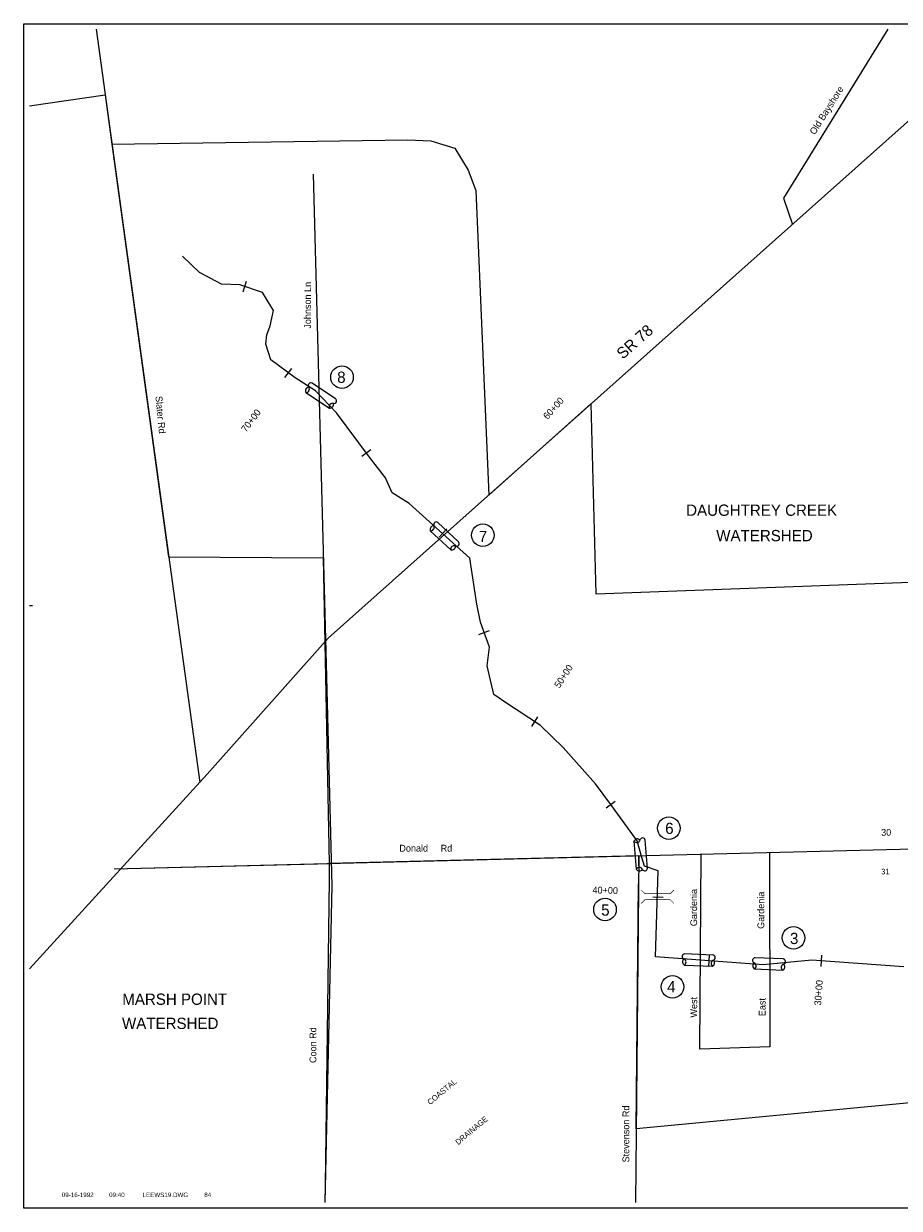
# Model space of a CAD drawing. Extents: x 220785 to 228785, y 858082 to 863419.
# Tile 1 of 2: x 220785 to 224664, y 858169 to 863419. Entities that reach past the tile are written whole.
import ezdxf
from ezdxf.enums import TextEntityAlignment as Align

# ---------------------------------------------------------------- set-up
doc = ezdxf.new("R2010")
doc.units = 0
doc.header["$LTSCALE"] = 125
doc.linetypes.add('STREAM', pattern=[0])
doc.layers.get('0').update_dxf_attribs({"linetype": 'CONTINUOUS'})
for name, color, linetype in [('BORDER', 1, 'CONTINUOUS'), ('MAJROADS', 9, 'CONTINUOUS'), ('MINROADS', 8, 'CONTINUOUS'), ('STATIONS', 7, 'CONTINUOUS'), ('STRUCTTEXT', 7, 'CONTINUOUS'), ('STRUCTURES', 10, 'CONTINUOUS'), ('TEXT', 7, 'CONTINUOUS'), ('TRUNKS', 5, 'STREAM'), ('WSHEDS', 3, 'CONTINUOUS')]:
    doc.layers.add(name, color=color, linetype=linetype)

# ---------------------------------------------------------------- blocks, each defined once
blk = doc.blocks.new('LOGON')
at = {"color": 0}
blk.add_attdef('DATE', text='', height=1, dxfattribs=at).set_placement((-1.87, 1.76), align=Align.RIGHT)
for tag, p in [('TIME', (1.56, 1.76)), ('DRAWING', (8.97, 1.76)), ('OPERATOR', (22.66, 1.76))]:
    blk.add_attdef(tag, p, '', height=1, dxfattribs=at)
blk = doc.blocks.new('RCP')
at = {"layer": 'STRUCTURES', "color": 0}
for points in [[(236, 88), (-264, 88)], [(-264, -112), (236, -112)]]:
    blk.add_lwpolyline(points, dxfattribs=at)
for centre, radius, start, end in [((-261, 41), 46.7, 94.2256, 249.28), ((232, 41), 46.7, 290.72, 85.7744), ((-228, -52), 70, 134.6378, 238.9484), ((-299, -61), 62.3, 304.3062, 69.28), ((271, -61), 62.3, 110.72, 235.6938), ((200, -52), 70, 301.0516, 45.3622)]:
    blk.add_arc(centre, radius, start, end, dxfattribs=at)
blk = doc.blocks.new('BRIDGE')
at = {"color": 0, "const_width": 20}
for points in [[(-234, -534), (-101, -402), (-101, 496), (-234, 629)], [(244, -534), (112, -402), (112, 496), (244, 629)]]:
    blk.add_lwpolyline(points, dxfattribs=at)

msp = doc.modelspace()

# ---------------------------------------------------------------- linework, layer by layer
at = {"layer": 'BORDER', "color": 0}
msp.add_lwpolyline([(220785, 858169.2), (220785, 863419.2), (228785, 863419.2), (228785, 858169.2)], close=True, dxfattribs=at)
at = {"layer": 'MAJROADS', "color": 0}
for points in [[(220810, 859230.7), (221597.7, 860092.6), (222134.1, 860696.4), (224821.1, 863092), (225106.5, 863394.2)], [(221105.6, 863394.2), (221564.5, 860056.3)]]:
    msp.add_lwpolyline(points, dxfattribs=at)
at = {"layer": 'MINROADS', "color": 0}
for points in [[(224612.4, 863394.2), (224151.2, 862646.1), (224189.9, 862529.2)], [(222066.7, 862753), (222124.7, 860580.8), (222149.9, 859597.9), (222118.5, 858194.2)], [(221185.4, 859673.4), (226200.4, 859799.6), (226334, 859844.1), (226386.4, 859908.8), (226414.6, 860034.8), (226374.5, 861803.5)], [(220810, 860840.2), (220823.9, 860840.9)], [(224089.2, 859746.4), (224089.5, 858884.9), (223779.9, 858874.6), (223786.7, 859738.8)], [(221185.4, 859673.4), (222147.3, 859697.6)], [(223510.3, 859731.9), (223494.8, 858194.2)]]:
    msp.add_lwpolyline(points, dxfattribs=at)
at = {"layer": 'STATIONS', "color": 0}
for p, q in [((221756.5, 862231.3), (221772.5, 862278.7)), ((221942.3, 861851.8), (221972.4, 861891.7)), ((222282.3, 861502.4), (222322.5, 861532.2)), ((222625.3, 861142.9), (222658.7, 861180.1)), ((222801.4, 860711.9), (222848.3, 860729.3)), ((223035.3, 860304.8), (223062.6, 860346.7)), ((223365.4, 859943.8), (223405.7, 859973.3)), ((223571.2, 859549.1), (223617.1, 859547.7)), ((223819.3, 859240.7), (223823.1, 859290.6)), ((224317.6, 859240.7), (224321.2, 859290.6))]:
    msp.add_line(p, q, dxfattribs=at)
at = {"layer": 'STRUCTTEXT', "color": 0}
for centre in [(222194.9, 861853.1), (222818.9, 861152.5), (223643.1, 859854.2), (223360, 859493.5), (224194.8, 859367.7), (223658.9, 859150.6)]:
    msp.add_circle(centre, 50, dxfattribs=at)
at = {"layer": 'TRUNKS', "color": 0}
msp.add_lwpolyline([(224683.6, 859238.7), (224275.9, 859268.9), (224060, 859247.8), (223584.4, 859283.4), (223595.5, 859665.4), (223534.8, 859684.8), (223523.7, 859724.5), (223503.1, 859797.7), (223385.6, 859958.6), (223318.3, 860050.6), (223174.6, 860211.6), (223074.9, 860308.8), (222914.2, 860413.7), (222867.7, 860447), (222838.5, 860574), (222848.8, 860655.9), (222807.8, 860766.6), (222792.2, 860846.4), (222761.6, 861050.8), (222492.2, 861292.8), (222417.7, 861340.5), (222387.9, 861406.5), (222316.2, 861498.7), (222170.6, 861694.9), (222077.9, 861792), (221987, 861849.3), (221880, 861930.2), (221857.3, 861998.4), (221862.5, 862040.5), (221877, 862080.3), (221891.8, 862148.1), (221843.4, 862228.3), (221742.9, 862262.2), (221660.9, 862265.5), (221563, 862315.8), (221488.7, 862389.2)], dxfattribs=at)
at = {"layer": 'WSHEDS', "color": 0}
for points in [[(220810, 863055.4), (221145.6, 863103.4), (221175.5, 862885.8)], [(221175.5, 862885.8), (222487, 862904.2), (222587.8, 862899.8), (222695, 862867.2), (222754, 862769.9), (222787.4, 862680.2), (222845.1, 861330.3), (223297.7, 861733.9), (223319.6, 860892.5), (224753.2, 860946.3)], [(221175.5, 862885.8), (221427, 861056.3), (222112.1, 861052.4), (222137.4, 859697.4)], [(223509.9, 859687.3), (223510.3, 859731.9), (222137.4, 859697.4), (222138.7, 859626.2), (222120.2, 858269.6), (222118.5, 858194.2)], [(226423.2, 858668.6), (226459.3, 858737.2), (226400.7, 858766.1), (225933, 858829.3), (225806.3, 858824.7), (225682.8, 858747.4), (225563.2, 858625.5), (225476.1, 858606.1), (225382.6, 858622.1), (225291.3, 858628.5), (224742.9, 858639.4), (223498.1, 858522), (223509.1, 859607.1)]]:
    msp.add_lwpolyline(points, dxfattribs=at)

# ---------------------------------------------------------------- block references
at = {"layer": 'STRUCTURES', "color": 0}
for name, p, xscale, yscale, zscale, rotation in [('RCP', (222105.6, 861771.3), 0.24975, 0.24975, 0.24975, 326.436130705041), ('RCP', (222653.1, 861147.5), 0.24975, 0.24975, 0.24975, 316.7460616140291), ('RCP', (223521.5, 859733.1), 0.24975, 0.24975, 0.24975, 274.6613793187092), ('BRIDGE', (223599.1, 859549.4), 0.124875, 0.124875, 0.124875, 90), ('RCP', (223778.6, 859272), 0.24975, 0.24975, 0.24975, 357.7056105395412), ('RCP', (224089.5, 859254.9), 0.24975, 0.24975, 0.24975, 357.3964597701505)]:
    msp.add_blockref(name, p, dxfattribs=dict(at, xscale=xscale, yscale=yscale, zscale=zscale, rotation=rotation))
at = {"layer": 'TEXT', "color": 0, "xscale": 19.98, "yscale": 19.98, "zscale": 19.98}
msp.add_blockref('LOGON', (221132.2, 858183.7), dxfattribs=at).add_auto_attribs({'DATE': '09-16-1992', 'TIME': '09:40', 'OPERATOR': '84', 'DRAWING': 'LEEWS19.DWG'})

# ---------------------------------------------------------------- texts
at = {"layer": 'MAJROADS', "color": 0}
msp.add_text('Slater Rd', height=30, rotation=275.4694, dxfattribs=at).set_placement((221368.5, 861767.8))
at = {"layer": 'MINROADS', "color": 0}
for s, rotation, p in [('Old Bayshore', 57.9017, (224289.5, 862924.4)), ('Johnson Ln', 90, (222057.4, 862067.5)), ('Gardenia', 90, (223767.9, 859419.5)), ('Gardenia', 90, (224065.4, 859407.5)), ('West', 90, (223768.2, 859014.6)), ('East', 90, (224071.2, 859020.7)), ('Coon Rd', 90, (222081.2, 858813.1)), ('Stevenson Rd', 90, (223467.4, 858372.6))]:
    msp.add_text(s, height=30, rotation=rotation, dxfattribs=at).set_placement(p)
msp.add_text('Donald     Rd', height=30, dxfattribs=at).set_placement((222449.1, 859750.1))
at = {"layer": 'STATIONS', "color": 0}
for s, rotation, p in [('60+00', 48.0587, (223142.9, 861704.8)), ('70+00', 52.9149, (221803.7, 861651.3)), ('50+00', 56.8593, (223188.8, 860519.1)), ('40+00', 358.3297, (223360.5, 859563.6)), ('30+00', 85.7668, (224320.8, 859123.4))]:
    msp.add_text(s, height=30, rotation=rotation, dxfattribs=at).set_placement(p, align=Align.CENTER)
at = {"layer": 'STRUCTTEXT', "color": 0}
for s, p in [('8', (222173.6, 861827.5)), ('7', (222801, 861121.5)), ('6', (223626.6, 859828.2)), ('5', (223343.1, 859466.2)), ('3', (224179.4, 859340.3)), ('4', (223635.2, 859126.3))]:
    msp.add_text(s, height=50, dxfattribs=at).set_placement(p)
at = {"layer": 'TEXT', "color": 0}
for s, height, rotation, p in [('SR 78', 50, 41.6251, (223438.9, 861929.4)), ('COASTAL', 25, 40, (222585.6, 858625.6)), ('DRAINAGE', 25, 40, (222709.9, 858448.5))]:
    msp.add_text(s, height=height, rotation=rotation, dxfattribs=at).set_placement(p)
for s, height, p in [('DAUGHTREY CREEK', 50, (224053.8, 861238.2)), ('WATERSHED', 50, (224066.4, 861125.5)), ('30', 30, (224605.6, 859820.5)), ('31', 25, (224602, 859649.2)), ('MARSH POINT', 50, (221453.8, 859070.9)), ('WATERSHED', 50, (221434, 858963.9))]:
    msp.add_text(s, height=height, dxfattribs=at).set_placement(p, align=Align.CENTER)

doc.saveas('drawing.dxf')
